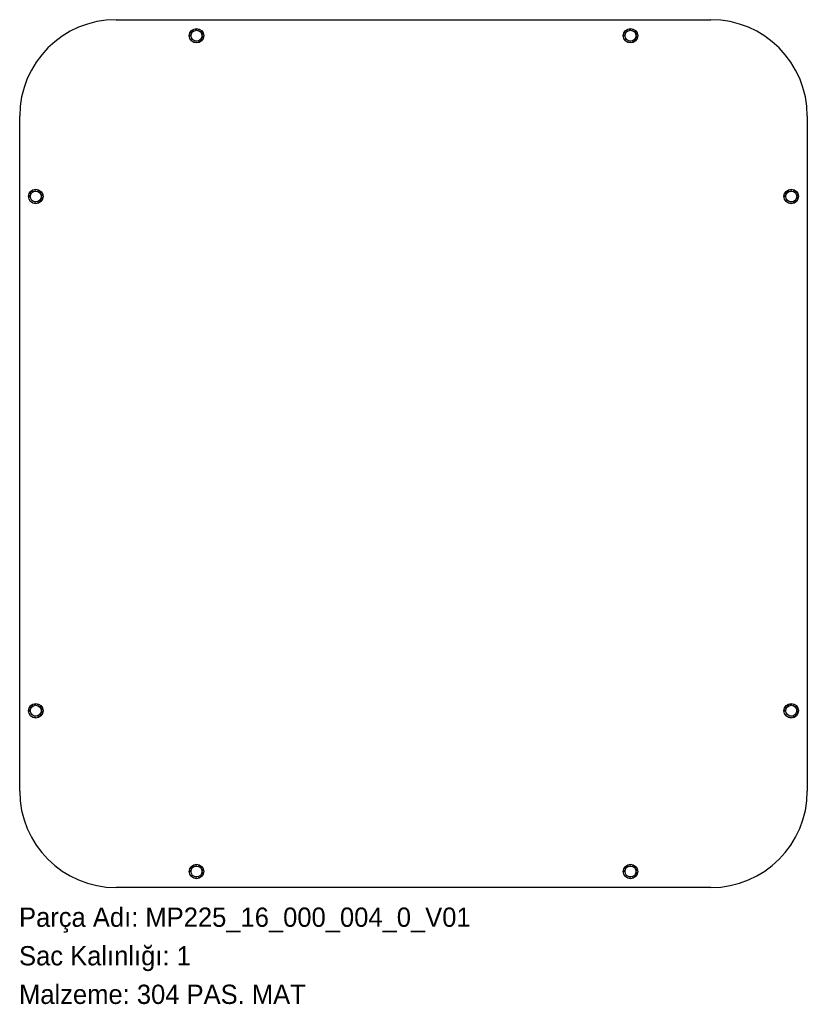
# Model space of a CAD drawing. Header units: millimetres. Extents: x 0 to 490, y -72 to 540.
import ezdxf

# ---------------------------------------------------------------- set-up
doc = ezdxf.new("R2010")
doc.units = ezdxf.units.MM
for name, pattern in [('SLD-Katı', [0]), ('SLD-Kesikli', [1.905, 1.27, -0.635]), ('SLD-Sürekli', [0])]:
    doc.linetypes.add(name, pattern=pattern)
doc.layers.add('METIN', color=96, linetype='SLD-Katı')
doc.styles.add('SLDTEXTSTYLE0', font='ARIAL.TTF', dxfattribs={"width": 0.948, "bigfont": 'bigfont'})
doc.styles.add('SLDTEXTSTYLE1', font='ARIAL.TTF', dxfattribs={"width": 0.948})

msp = doc.modelspace()

# ---------------------------------------------------------------- linework, layer by layer
at = {"color": 7, "linetype": 'SLD-Sürekli', "lineweight": 25}
for p, q in [((60.4, 540.4), (430.4, 540.4)), ((0.4, 60.4), (0.4, 480.4)), ((490.4, 480.4), (490.4, 60.4)), ((430.4, 0.4), (60.4, 0.4))]:
    msp.add_line(p, q, dxfattribs=at)
at = {"color": 7, "linetype": 'SLD-Sürekli'}
for centre in [(110.4, 530.4), (380.4, 530.4), (10.4, 430.4), (480.4, 430.4), (10.4, 110.4), (480.4, 110.4), (110.4, 10.4), (380.4, 10.4)]:
    msp.add_circle(centre, 4.5, dxfattribs=at)
at = {"color": 7, "linetype": 'SLD-Sürekli', "lineweight": 25}
for centre in [(110.4, 530.4), (380.4, 530.4), (10.4, 430.4), (480.4, 430.4), (10.4, 110.4), (480.4, 110.4), (110.4, 10.4), (380.4, 10.4)]:
    msp.add_circle(centre, 3.4, dxfattribs=at)
for centre, start, end in [((60.4, 480.4), 90, 180), ((430.4, 480.4), 0, 90), ((60.4, 60.4), 180, 270), ((430.4, 60.4), 270, 0)]:
    msp.add_arc(centre, 60, start, end, dxfattribs=at)
at = {"color": 7, "linetype": 'SLD-Kesikli', "lineweight": 18}
for centre in [(110.4, 530.4), (380.4, 530.4), (10.4, 430.4), (480.4, 430.4), (10.4, 110.4), (480.4, 110.4), (110.4, 10.4), (380.4, 10.4)]:
    msp.add_arc(centre, 4, 255, 195, dxfattribs=at)

# ---------------------------------------------------------------- texts
at = {"layer": 'METIN', "char_height": 12, "attachment_point": 1}
for s, insert, style in [('Parça Adı: MP225_16_000_004_0_V01', (0, -12.03), 'SLDTEXTSTYLE0'), ('Sac Kalınlığı: 1', (0, -36.03), 'SLDTEXTSTYLE0'), ('Malzeme: 304 PAS. MAT', (0, -60.03), 'SLDTEXTSTYLE1')]:
    msp.add_mtext(s, dxfattribs=dict(at, insert=insert, style=style))

doc.saveas('drawing.dxf')
